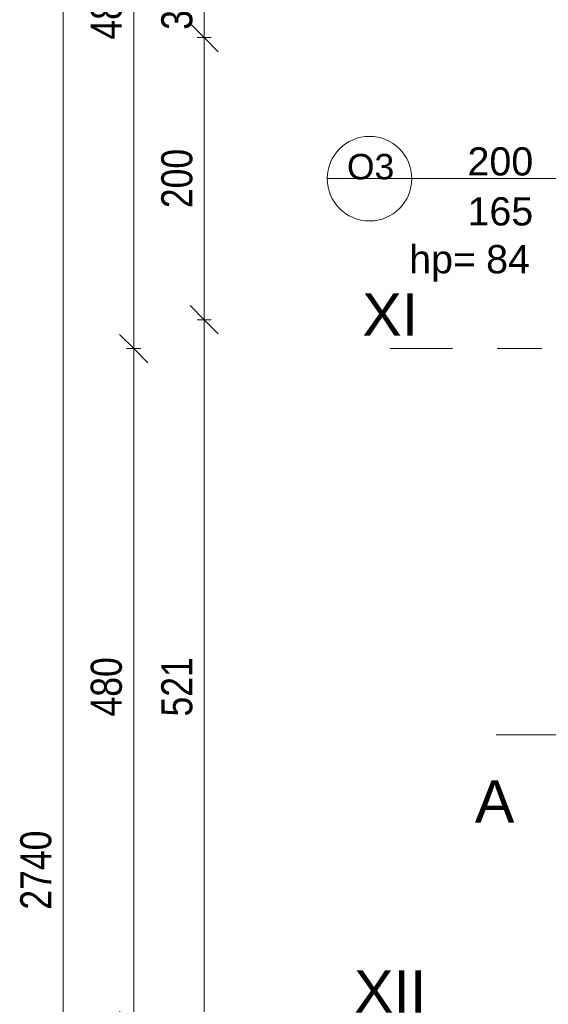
# Model space of a CAD drawing. Header units: centimetres. Extents: x -1631 to 21770, y -8842 to 3590.
# Tile 52 of 150: x -1631 to -1257, y 1383 to 2082. Entities that reach past the tile are written whole.
import ezdxf

# ---------------------------------------------------------------- set-up
doc = ezdxf.new("R2010")
doc.units = ezdxf.units.CM
doc.linetypes.add('Oś', pattern=[222.25, 127, -31.75, 31.75, -31.75])
for name, color, linetype, lineweight in [('A-ANNO-DIMS', 211, 'Continuous', 13), ('A-ANNO-DIMS-100', 211, 'Continuous', 13), ('A-DETL-THIN', 151, 'Continuous', 9), ('A-GLAZ-IDEN', 152, 'Continuous', 13), ('G-ANNO-TEXT', 231, 'Continuous', 13), ('S-GRID', 1, 'Continuous', 13), ('S-GRID-IDEN', 1, 'Continuous', 13)]:
    doc.layers.add(name, color=color, linetype=linetype, lineweight=lineweight)
doc.styles.add('Arial Narrow_1', font='ARIALN.TTF', dxfattribs={"height": 22})
doc.styles.add('Arial_10', font='arial.ttf', dxfattribs={"height": 20})
doc.styles.add('Arial_13', font='arial.ttf', dxfattribs={"height": 0.2})
doc.styles.add('Arial_7', font='arial.ttf', dxfattribs={"height": 30})
doc.styles.add('Arial_8', font='arial.ttf', dxfattribs={"height": 18})
doc.dimstyles.new('Diagonal_1_100__0_1_', dxfattribs={"dimscale": 30.48, "dimtxt": 22.515481, "dimasz": 0.656168, "dimexe": 0.164042, "dimexo": 0.0625, "dimgap": 0.065617, "dimtad": 1, "dimdec": 1, "dimrnd": 0.1, "dimdsep": 46, "dimtxsty": 'Arial Narrow_1', "dimblk1": 'OBLIQUE', "dimblk2": 'OBLIQUE', "dimsah": 1, "dimcen": 0.09, "dimazin": 0, "dimtfac": 1, "dimtdec": 4, "dimtix": 1, "dimtmove": 0, "dimatfit": 3, "dimfxl": 0, "dimtvp": 1, "dimtolj": 1, "dimtzin": 0, "dimarcsym": 0})

# ---------------------------------------------------------------- blocks, each defined once
blk = doc.blocks.new('DIMBLOCK8-5_piętro III __10_50 m_ - stan projektowany')
at = {"layer": 'A-ANNO-DIMS-100', "transparency": 16777216}
for p, q in [((-1600.57, 2848.33), (-1610.57, 2858.33)), ((-1595.57, 2848.33), (-1605.57, 2848.33)), ((-1600.57, 108.33), (-1600.57, 2848.33)), ((-1600.57, 2848.33), (-1590.57, 2838.33)), ((-1600.57, 2848.33), (-1595.57, 2848.33)), ((-1600.57, 108.33), (-1610.57, 118.33)), ((-1595.57, 108.33), (-1605.57, 108.33)), ((-1600.57, 108.33), (-1590.57, 98.33)), ((-1600.57, 108.33), (-1595.57, 108.33))]:
    blk.add_line(p, q, dxfattribs=at)
at = {"layer": 'A-ANNO-DIMS-100', "color": 0, "transparency": 16777216, "insert": (-1631, 1450.45), "char_height": 22, "width": 66.9031, "attachment_point": 1, "rotation": 90, "line_spacing_factor": 0.974696, "style": 'Arial Narrow_1'}
blk.add_mtext('2740', dxfattribs=at)
blk = doc.blocks.new('_Oblique')
at = {"color": 0, "linetype": 'ByBlock', "lineweight": -2}
blk.add_line((-0.5, -0.5), (0.5, 0.5), dxfattribs=at)
blk = doc.blocks.new('DIMBLOCK13-5_piętro III __10_50 m_ - stan projektowany')
at = {"layer": 'A-ANNO-DIMS-100', "transparency": 16777216}
for p, q in [((-1550.57, 1848.33), (-1560.57, 1858.33)), ((-1545.57, 1848.33), (-1555.57, 1848.33)), ((-1550.57, 1368.33), (-1550.57, 1848.33)), ((-1550.57, 1848.33), (-1540.57, 1838.33)), ((-1550.57, 1848.33), (-1545.57, 1848.33)), ((-1550.57, 1368.33), (-1560.57, 1378.33)), ((-1545.57, 1368.33), (-1555.57, 1368.33)), ((-1550.57, 1368.33), (-1540.57, 1358.33)), ((-1550.57, 1368.33), (-1545.57, 1368.33))]:
    blk.add_line(p, q, dxfattribs=at)
at = {"layer": 'A-ANNO-DIMS-100', "color": 0, "transparency": 16777216, "insert": (-1581, 1587.42), "char_height": 22, "width": 50.1774, "attachment_point": 1, "rotation": 90, "line_spacing_factor": 0.974696, "style": 'Arial Narrow_1'}
blk.add_mtext('480', dxfattribs=at)
blk = doc.blocks.new('DIMBLOCK14-5_piętro III __10_50 m_ - stan projektowany')
at = {"layer": 'A-ANNO-DIMS-100', "transparency": 16777216}
for p, q in [((-1550.57, 2328.33), (-1560.57, 2338.33)), ((-1545.57, 2328.33), (-1555.57, 2328.33)), ((-1550.57, 1848.33), (-1550.57, 2328.33)), ((-1550.57, 2328.33), (-1540.57, 2318.33)), ((-1550.57, 2328.33), (-1545.57, 2328.33)), ((-1550.57, 1848.33), (-1560.57, 1858.33)), ((-1545.57, 1848.33), (-1555.57, 1848.33)), ((-1550.57, 1848.33), (-1540.57, 1838.33)), ((-1550.57, 1848.33), (-1545.57, 1848.33))]:
    blk.add_line(p, q, dxfattribs=at)
at = {"layer": 'A-ANNO-DIMS-100', "color": 0, "transparency": 16777216, "insert": (-1581, 2067.42), "char_height": 22, "width": 50.1774, "attachment_point": 1, "rotation": 90, "line_spacing_factor": 0.974696, "style": 'Arial Narrow_1'}
blk.add_mtext('480', dxfattribs=at)
blk = doc.blocks.new('DIMBLOCK224-5_piętro III __10_50 m_ - stan projektowany')
at = {"layer": 'A-ANNO-DIMS-100', "transparency": 16777216}
for p, q in [((-1500.57, 1868.83), (-1510.57, 1878.83)), ((-1495.57, 1868.83), (-1505.57, 1868.83)), ((-1500.57, 1347.83), (-1500.57, 1868.83)), ((-1500.57, 1868.83), (-1490.57, 1858.83)), ((-1500.57, 1868.83), (-1495.57, 1868.83)), ((-1500.57, 1347.83), (-1510.57, 1357.83)), ((-1495.57, 1347.83), (-1505.57, 1347.83)), ((-1500.57, 1347.83), (-1490.57, 1337.83)), ((-1500.57, 1347.83), (-1495.57, 1347.83))]:
    blk.add_line(p, q, dxfattribs=at)
at = {"layer": 'A-ANNO-DIMS-100', "color": 0, "transparency": 16777216, "insert": (-1531, 1587.42), "char_height": 22, "width": 50.1774, "attachment_point": 1, "rotation": 90, "line_spacing_factor": 0.974696, "style": 'Arial Narrow_1'}
blk.add_mtext('521', dxfattribs=at)
blk = doc.blocks.new('DIMBLOCK225-5_piętro III __10_50 m_ - stan projektowany')
at = {"layer": 'A-ANNO-DIMS-100', "transparency": 16777216}
for p, q in [((-1500.57, 2068.83), (-1510.57, 2078.83)), ((-1495.57, 2068.83), (-1505.57, 2068.83)), ((-1500.57, 1868.83), (-1500.57, 2068.83)), ((-1500.57, 2068.83), (-1490.57, 2058.83)), ((-1500.57, 2068.83), (-1495.57, 2068.83)), ((-1500.57, 1868.83), (-1510.57, 1878.83)), ((-1495.57, 1868.83), (-1505.57, 1868.83)), ((-1500.57, 1868.83), (-1490.57, 1858.83)), ((-1500.57, 1868.83), (-1495.57, 1868.83))]:
    blk.add_line(p, q, dxfattribs=at)
at = {"layer": 'A-ANNO-DIMS-100', "color": 0, "transparency": 16777216, "insert": (-1531, 1947.92), "char_height": 22, "width": 50.1774, "attachment_point": 1, "rotation": 90, "line_spacing_factor": 0.974696, "style": 'Arial Narrow_1'}
blk.add_mtext('200', dxfattribs=at)
blk = doc.blocks.new('DIMBLOCK226-5_piętro III __10_50 m_ - stan projektowany')
at = {"layer": 'A-ANNO-DIMS-100', "transparency": 16777216}
for p, q in [((-1500.57, 2107.83), (-1510.57, 2117.83)), ((-1495.57, 2107.83), (-1505.57, 2107.83)), ((-1500.57, 2068.83), (-1500.57, 2107.83)), ((-1500.57, 2107.83), (-1490.57, 2097.83)), ((-1500.57, 2107.83), (-1495.57, 2107.83)), ((-1500.57, 2068.83), (-1510.57, 2078.83)), ((-1495.57, 2068.83), (-1505.57, 2068.83)), ((-1500.57, 2068.83), (-1490.57, 2058.83)), ((-1500.57, 2068.83), (-1495.57, 2068.83))]:
    blk.add_line(p, q, dxfattribs=at)
at = {"layer": 'A-ANNO-DIMS-100', "color": 0, "transparency": 16777216, "insert": (-1531, 2074.39), "char_height": 22, "width": 33.4516, "attachment_point": 1, "rotation": 90, "line_spacing_factor": 0.974696, "style": 'Arial Narrow_1'}
blk.add_mtext('39', dxfattribs=at)
blk = doc.blocks.new('Okno_LD_typ 100 - metka _ wys_parapetu-2491833-5_piętro III __10_50 m_ - stan projektowany')
at = {"layer": 'A-GLAZ-IDEN'}
blk.add_line((0, 1.8925), (0, -0.3919), dxfattribs=at)
blk.add_circle((0, -0.0919), 0.3, dxfattribs=at)
at = {"layer": 'A-GLAZ-IDEN', "insert": (0.4711, 0.6634), "char_height": 0.2, "width": 0.48783, "attachment_point": 3, "rotation": 90, "line_spacing_factor": 0.936439, "style": 'Arial_13', "bg_fill": 3, "box_fill_scale": 1.25, "bg_fill_color": 256, "bg_fill_true_color": 13158600, "bg_fill_transparency": 0}
blk.add_mtext('\\pxqr,t6.35,12.7,19.05,25.4,31.75,38.1,44.45,50.8,57.15,63.5,69.85,76.2,82.55,88.9,95.25,101.6,107.95,114.3,120.65,127,133.35,139.7,146.05,152.4,158.75,165.1,171.45,177.8,184.15,190.5,196.85,203.2;{hp= }', dxfattribs=at)

msp = doc.modelspace()

# ---------------------------------------------------------------- linework, layer by layer
at = {"layer": 'A-DETL-THIN'}
msp.add_line((-1293.62, 1574.33), (-1199.35, 1574.33), dxfattribs=at)
at = {"layer": 'S-GRID', "linetype": 'Oś'}
msp.add_line((1342.46, 1848.33), (-1368.76, 1848.33), dxfattribs=at)

# ---------------------------------------------------------------- block references
at = {"layer": 'A-GLAZ-IDEN', "xscale": 99.99999999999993, "yscale": 99.99999999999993, "zscale": 99.99999999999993, "rotation": 270.0000000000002}
msp.add_blockref('Okno_LD_typ 100 - metka _ wys_parapetu-2491833-5_piętro III __10_50 m_ - stan projektowany', (-1374.18, 1968.83), dxfattribs=at)

# ---------------------------------------------------------------- texts
at = {"layer": 'G-ANNO-TEXT', "color": 7, "insert": (-1308.59, 1542.23), "char_height": 30, "width": 29.391, "attachment_point": 1, "line_spacing_factor": 0.936439, "style": 'Arial_7', "bg_fill": 3, "box_fill_scale": 1.25, "bg_fill_color": 256, "bg_fill_true_color": 13158600, "bg_fill_transparency": 0}
msp.add_mtext('\\pxt4.23333,8.46667,12.7,16.93333,21.16667,25.4,29.63333,33.86667,38.1,42.33333,46.56667,50.8,55.03333,59.26667,63.5,67.73333,71.96667,76.2,80.43333,84.66667,88.9,93.13333,97.36667,101.6,105.83333,110.06667,114.3,118.53333,122.76667,127,131.23333,135.46667;{A}', dxfattribs=at)
at = {"layer": 'S-GRID-IDEN', "char_height": 30, "attachment_point": 5, "line_spacing_factor": 0.936439, "style": 'Arial_7'}
for s, insert, width in [('\\pxqc,t4.23333,8.46667,12.7,16.93333,21.16667,25.4,29.63333,33.86667,38.1,42.33333,46.56667,50.8,55.03333,59.26667,63.5,67.73333,71.96667,76.2,80.43333,84.66667,88.9,93.13333,97.36667,101.6,105.83333,110.06667,114.3,118.53333,122.76667,127,131.23333,135.46667;{XI}', (-1368.64, 1872.39), 39.7), ('\\pxqc,t4.23333,8.46667,12.7,16.93333,21.16667,25.4,29.63333,33.86667,38.1,42.33333,46.56667,50.8,55.03333,59.26667,63.5,67.73333,71.96667,76.2,80.43333,84.66667,88.9,93.13333,97.36667,101.6,105.83333,110.06667,114.3,118.53333,122.76667,127,131.23333,135.46667;{XII}', (-1368.64, 1392.39), 51.6)]:
    msp.add_mtext(s, dxfattribs=dict(at, insert=insert, width=width))

# ---------------------------------------------------------------- dimensions: what is measured, and where the dimension line sits
at = {"layer": 'A-ANNO-DIMS'}
for base, p1, p2, override, picture, middle in [((-1600.57, 2848.33), (-1595.57, 108.33), (-1595.57, 2848.33), {"dimpost": '<>', "dimfxl": 2740}, 'DIMBLOCK8-5_piętro III __10_50 m_ - stan projektowany', (-1613.8, 1478.33)), ((-1550.57, 2328.33), (-1545.57, 1848.33), (-1545.57, 2328.33), {"dimpost": '<>', "dimfxl": 480}, 'DIMBLOCK14-5_piętro III __10_50 m_ - stan projektowany', (-1563.8, 2088.33)), ((-1500.57, 2107.83), (-1495.57, 2068.83), (-1495.57, 2107.83), {"dimpost": '<>', "dimfxl": 39}, 'DIMBLOCK226-5_piętro III __10_50 m_ - stan projektowany', (-1513.8, 2088.33)), ((-1500.57, 2068.83), (-1495.57, 1868.83), (-1495.57, 2068.83), {"dimpost": '<>', "dimfxl": 200}, 'DIMBLOCK225-5_piętro III __10_50 m_ - stan projektowany', (-1513.8, 1968.83)), ((-1500.57, 1868.83), (-1495.57, 1347.83), (-1495.57, 1868.83), {"dimpost": '<>', "dimfxl": 521}, 'DIMBLOCK224-5_piętro III __10_50 m_ - stan projektowany', (-1513.8, 1608.33)), ((-1550.57, 1848.33), (-1545.57, 1368.33), (-1545.57, 1848.33), {"dimpost": '<>', "dimfxl": 480}, 'DIMBLOCK13-5_piętro III __10_50 m_ - stan projektowany', (-1563.8, 1608.33))]:
    dim = msp.add_linear_dim(base=base, p1=p1, p2=p2, angle=90, dimstyle='Diagonal_1_100__0_1_', override=override, dxfattribs=at)
    dim.commit()
    dim.dimension.update_dxf_attribs({"geometry": picture, "text_midpoint": middle})

# ---------------------------------------------------------------- next in the draw order: texts
at = {"layer": 'A-GLAZ-IDEN', "line_spacing_factor": 0.936439}
for s, insert, char_height, width, attachment_point, style in [('\\pxqc,t6.35,12.7,19.05,25.4,31.75,38.1,44.45,50.8,57.15,63.5,69.85,76.2,82.55,88.9,95.25,101.6,107.95,114.3,120.65,127,133.35,139.7,146.05,152.4,158.75,165.1,171.45,177.8,184.15,190.5,196.85,203.2;{200}', (-1290.55, 1980.94), 20, 48.3, 5, 'Arial_10'), ('\\pxqc,t7.05556,14.11111,21.16667,28.22222,35.27778,42.33333,49.38889,56.44444,63.5,70.55556,77.61111,84.66667,91.72222,98.77778,105.83333,112.88889,119.94444,127,134.05556,141.11111,148.16667,155.22222,162.27778,169.33333,176.38889,183.44444,190.5,197.55556,204.61111,211.66667,218.72222,225.77778;{O3}', (-1382.57, 1977.21), 18, 33.7, 5, 'Arial_8'), ('\\pxqc,t6.35,12.7,19.05,25.4,31.75,38.1,44.45,50.8,57.15,63.5,69.85,76.2,82.55,88.9,95.25,101.6,107.95,114.3,120.65,127,133.35,139.7,146.05,152.4,158.75,165.1,171.45,177.8,184.15,190.5,196.85,203.2;{165}', (-1290.55, 1945.5), 20, 48.3, 5, 'Arial_10'), ('\\pxt6.35,12.7,19.05,25.4,31.75,38.1,44.45,50.8,57.15,63.5,69.85,76.2,82.55,88.9,95.25,101.6,107.95,114.3,120.65,127,133.35,139.7,146.05,152.4,158.75,165.1,171.45,177.8,184.15,190.5,196.85,203.2;{84}', (-1300.67, 1921.72), 20, 32.4, 1, 'Arial_10')]:
    msp.add_mtext(s, dxfattribs=dict(at, insert=insert, char_height=char_height, width=width, attachment_point=attachment_point, style=style))

doc.saveas('drawing.dxf')
